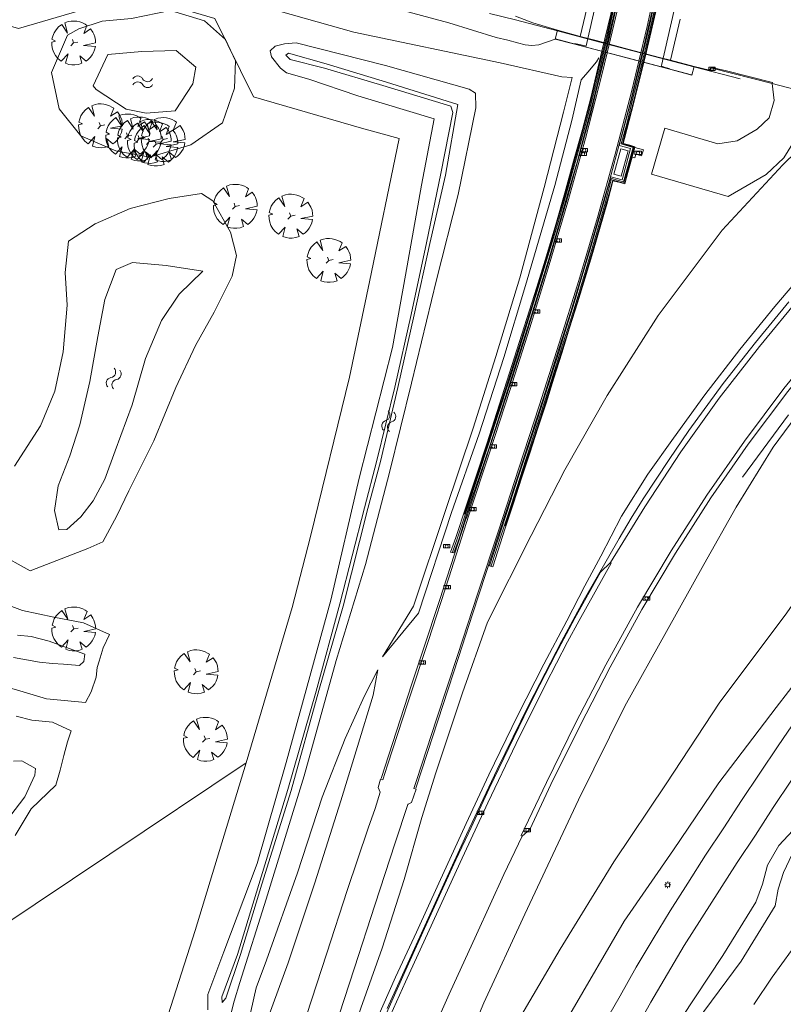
# Model space of a CAD drawing. Header units: metres. Extents: x 232777 to 233627, y 552866 to 554495.
# Tile 14 of 26: x 232894 to 233010, y 554177 to 554327. Entities that reach past the tile are written whole.
import ezdxf

# ---------------------------------------------------------------- set-up
doc = ezdxf.new("R2010")
doc.units = ezdxf.units.M
doc.linetypes.add('PHANTOM', pattern=[63.5, 31.75, -6.35, 6.35, -6.35, 6.35, -6.35])
doc.layers.get('0').update_dxf_attribs({"color": 251, "lineweight": 13})
for name, color, linetype, lineweight in [('B45_Kunstwerk_niveau1', 7, 'Continuous', 13), ('Q09_Vangrail', 251, 'BV-GELEIDERAIL', 13), ('Q20_Straatkolk_hart', 251, 'Continuous', 13), ('Q21_Lichtmast', 251, 'Continuous', 13), ('Q26_Boom', 76, 'Continuous', 13), ('S05_Water', 144, 'Continuous', 13), ('T01_Muur', 251, 'Continuous', 13), ('T02_Raster', 251, 'IE-TERREINAFSCHEIDING-KUNSTMATIG-OPEN', 13), ('T03_Hek', 251, 'IE-TERREINAFSCHEIDING-KUNSTMATIG-OPEN', 13), ('T09_Insteek_sloot', 144, 'Continuous', 13), ('T10_Cultuurscheiding', 251, 'Continuous', 13), ('T12_Taludlijn_Cultuurscheiding', 251, 'Continuous', 13), ('T13_Taludlijn', 251, 'Continuous', 13), ('T26_Onderdoorgang_topo', 251, 'Continuous', 13), ('V01_Kantgeslverh', 251, 'Continuous', 13), ('V25_Kantverharding_niveau1', 251, 'Continuous', 13), ('W11_Waterlijn', 144, 'Continuous', 13), ('W12_Damwand', 251, 'PHANTOM', 13)]:
    doc.layers.add(name, color=color, linetype=linetype, lineweight=lineweight)
doc.linetypes.add('BV-GELEIDERAIL', pattern='A,10,-3,[108,NLCS.SHX,S=1,R=0,X=0,Y=0],-3', length=16)
doc.linetypes.add('IE-TERREINAFSCHEIDING-KUNSTMATIG-OPEN', pattern='A,7,-1.5,[67,NLCS.SHX,S=0.75,R=0,X=0,Y=0],-1.5', length=10)

# ---------------------------------------------------------------- blocks, each defined once
blk = doc.blocks.new('Q21_Lichtmast')
at = {"color": 0}
for p, q in [((-0.5, 0.01), (-0.3, 0.01)), ((-0.35, 0.36), (-0.21, 0.22)), ((0.01, 0.5), (0.01, 0.3)), ((0.36, 0.35), (0.22, 0.21)), ((-0.22, -0.21), (-0.36, -0.35)), ((-0.01, -0.3), (-0.01, -0.5)), ((0.21, -0.22), (0.35, -0.36)), ((0.3, -0.01), (0.5, -0.01))]:
    blk.add_line(p, q, dxfattribs=at)
blk.add_circle((0, 0), 0.3, dxfattribs=at)
blk = doc.blocks.new('Q26_boom')
for p, q in [((-0.172, -0.178), (0, 0)), ((0, 0), (-0.073, 0.202)), ((0, 0), (0.259, 0.054))]:
    blk.add_line(p, q)
blk.add_lwpolyline([(0.698, 1.142), (0.803, 1.067), (0.615, 0.577), (1.026, 0.854), (1.16, 0.661), (1.226, 0.541), (1.288, 0.364), (1.326, 0.163), (1.334, 0.008), (0.612, -0.149), (1.322, -0.205), (1.272, -0.413), (1.206, -0.576), (1.124, -0.729), (1.018, -0.866), (0.879, -1.006), (0.757, -1.097), (0.372, -0.777), (0.504, -1.235), (0.298, -1.302), (0.082, -1.333), (-0.109, -1.33), (-0.285, -1.305), (-0.493, -1.238), (-0.337, -0.66), (-0.748, -1.103), (-0.952, -0.94), (-1.101, -0.761), (-1.211, -0.573), (-1.286, -0.371), (-1.327, -0.154), (-1.331, 0.059), (-1.097, 0.116), (-1.315, 0.224), (-1.265, 0.424), (-1.189, 0.609), (-1.067, 0.796), (-0.911, 0.972), (-0.722, 1.121), (-0.364, 0.596), (-0.537, 1.222), (-0.331, 1.299), (-0.145, 1.331), (0.046, 1.334), (0.193, 1.32), (0.372, 1.28), (0.549, 1.218)], close=True)
blk = doc.blocks.new('Q20_STRAATKOLK_HART')
at = {"color": 0}
for p, q in [((-0.5, 0.25), (-0.5, -0.25)), ((0.5, 0.25), (-0.5, 0.25)), ((0.5, 0.25), (0.5, -0.25)), ((0.5, -0.25), (-0.5, -0.25))]:
    blk.add_line(p, q, dxfattribs=at)
blk.add_circle((0, 0), 0.245, dxfattribs=at)
blk = doc.blocks.new('S05')
for centre, start, end in [((-0.75, 0.05), 28.0726, 151.9276), ((0.75, 0.85), 208.0726, 331.9276), ((-0.75, -0.85), 28.0726, 151.9276), ((0.75, -0.05), 208.0726, 331.9276)]:
    blk.add_arc(centre, 0.85, start, end)

msp = doc.modelspace()

# ---------------------------------------------------------------- linework, layer by layer
at = {"layer": 'B45_Kunstwerk_niveau1'}
msp.add_lwpolyline([(232994.35, 554326.93), (232992.91, 554320.66), (232996.48, 554319.74), (232996.13, 554318.4), (232992.58, 554319.36), (232978.37, 554323.11), (232975.35, 554323.88), (232975.71, 554325.24), (232979.19, 554324.29), (232980.42, 554329.62), (232976.8, 554330.57), (232977.39, 554332.77), (232979.73, 554332.14), (232994.62, 554328.19)], dxfattribs=at)
at = {"layer": 'Q09_Vangrail'}
for points in [[(232965.4, 554327.76), (232969.31, 554326.84)], [(232969.31, 554326.84), (232975.72, 554325.15)], [(232975.72, 554325.15), (232982.17, 554323.44)], [(232982.17, 554323.44), (232996.43, 554319.65)], [(232983.06, 554321.87), (232981.67, 554316.2)], [(232986.9, 554314.77), (232988.3, 554320.49)], [(232996.43, 554319.65), (233003.47, 554317.85)], [(232981.67, 554316.2), (232980.82, 554312.84)], [(232986.47, 554312.99), (232986.9, 554314.77)], [(232980.82, 554312.84), (232978.98, 554305.97)], [(232985.4, 554308.97), (232986.47, 554312.99)], [(232983.5, 554301.97), (232985.4, 554308.97)], [(232978.98, 554305.97), (232977.13, 554299.41)], [(232981.1, 554293.6), (232983.5, 554301.97)], [(232977.13, 554299.41), (232975.51, 554293.9)], [(232975.51, 554293.9), (232974.29, 554289.77)], [(232979.5, 554288.28), (232981.1, 554293.6)], [(232974.29, 554289.77), (232970.93, 554278.94)], [(232977.73, 554282.47), (232979.5, 554288.28)], [(233005.83, 554277.75), (233010.92, 554283.94)], [(232975.59, 554275.66), (232977.73, 554282.47)], [(232970.93, 554278.94), (232967.96, 554269.62)], [(233000.93, 554271.5), (233005.83, 554277.75)], [(232973.62, 554269.49), (232975.59, 554275.66)], [(232995.71, 554264.33), (233000.93, 554271.5)], [(232967.96, 554269.62), (232966.19, 554264.2)], [(232971.51, 554262.96), (232973.62, 554269.49)], [(233010.86, 554266.74), (233003.84, 554257.23)], [(232966.19, 554264.2), (232964, 554257.49)], [(232992.68, 554259.94), (232995.71, 554264.33)], [(232969.7, 554257.43), (232971.51, 554262.96)], [(232988.73, 554253.95), (232992.68, 554259.94)], [(232964, 554257.49), (232962.25, 554252.11)], [(232967.83, 554251.72), (232969.7, 554257.43)], [(232986.91, 554251), (232988.73, 554253.95)], [(232961.97, 554251.3), (232961.74, 554250.7)], [(232962.25, 554252.11), (232961.97, 554251.3)], [(232962.81, 554236.4), (232967.83, 554251.72)], [(232961.74, 554250.7), (232957.8, 554238.48)], [(232985.11, 554247.93), (232986.91, 554251)], [(232979.77, 554238.63), (232985.11, 554247.93)], [(232957.8, 554238.48), (232955.34, 554231.14)], [(232976.32, 554232.25), (232979.77, 554238.63)], [(232960.66, 554229.81), (232962.81, 554236.4)], [(232971.35, 554222.62), (232976.32, 554232.25)], [(232955.34, 554231.14), (232953.57, 554225.82)], [(232955.94, 554215.39), (232960.66, 554229.81)], [(232953.57, 554225.82), (232948.89, 554211.4)], [(232966.56, 554212.81), (232971.35, 554222.62)], [(232954.17, 554209.94), (232955.94, 554215.39)], [(232961.9, 554202.91), (232966.56, 554212.81)], [(232957.35, 554193.01), (232961.9, 554202.91)], [(232949.83, 554176.45), (232957.35, 554193.01)]]:
    msp.add_lwpolyline(points, dxfattribs=at)
at = {"layer": 'T01_Muur'}
for points in [[(232980.78, 554314.98), (232982.47, 554322.03)], [(232982.95, 554321.9), (232982.43, 554319.72)], [(232988.86, 554320.34), (232987.35, 554314.25)], [(232988, 554318.83), (232988.39, 554320.46)], [(232982.43, 554319.72), (232981.23, 554314.86)], [(232987.03, 554314.95), (232988, 554318.83)], [(232979.5, 554310.15), (232980.78, 554314.98)], [(232981.23, 554314.86), (232979.99, 554310.02)], [(232987.35, 554314.25), (232985.93, 554308.76)], [(232986.02, 554311.08), (232987.03, 554314.95)], [(232985.12, 554307.71), (232986.02, 554311.08)], [(232978.17, 554305.33), (232979.5, 554310.15)], [(232979.99, 554310.02), (232978.7, 554305.18)], [(232985.93, 554308.76), (232985.73, 554307.99)], [(232986.84, 554307.24), (232985.12, 554307.71)], [(232985.56, 554302.47), (232986.84, 554307.24)], [(232985.73, 554307.99), (232986.72, 554307.74)], [(232986.72, 554307.74), (232987.5, 554307.52)], [(232987.47, 554307.41), (232987.19, 554306.36)], [(232987.5, 554307.52), (232987.47, 554307.41)], [(232976.84, 554300.51), (232978.17, 554305.33)], [(232978.7, 554305.18), (232977.31, 554300.38)], [(232987.07, 554305.92), (232986.42, 554303.61)], [(232987.19, 554306.36), (232987.07, 554305.92)], [(232986.42, 554303.61), (232985.94, 554301.88)], [(232982.81, 554299.26), (232983.83, 554302.93)], [(232983.83, 554302.93), (232985.56, 554302.47)], [(232984.15, 554302.35), (232983.98, 554301.66)], [(232985.25, 554302.06), (232984.15, 554302.35)], [(232985.94, 554301.88), (232985.25, 554302.06)], [(232983.98, 554301.66), (232983.21, 554298.8)], [(232975.45, 554295.71), (232976.84, 554300.51)], [(232977.31, 554300.38), (232975.93, 554295.57)], [(232980.6, 554291.57), (232982.81, 554299.26)], [(232983.21, 554298.8), (232982.22, 554295.27)], [(232974.03, 554290.92), (232975.45, 554295.71)], [(232975.93, 554295.57), (232974.49, 554290.78)], [(232982.22, 554295.27), (232981.11, 554291.43)], [(232979.44, 554287.75), (232980.6, 554291.57)], [(232972.56, 554286.14), (232974.03, 554290.92)], [(232974.49, 554290.78), (232973.05, 554285.99)], [(232981.11, 554291.43), (232979.94, 554287.6)], [(232978.31, 554283.91), (232979.44, 554287.75)], [(232979.94, 554287.6), (232978.76, 554283.77)], [(232966.51, 554267.08), (232972.56, 554286.14)], [(232973.05, 554285.99), (232971.55, 554281.22)], [(232977.11, 554280.09), (232978.31, 554283.91)], [(232978.76, 554283.77), (232977.52, 554279.97)], [(232971.55, 554281.22), (232970.05, 554276.45)], [(232975.9, 554276.29), (232977.11, 554280.09)], [(232977.52, 554279.97), (232976.71, 554277.26)], [(232976.71, 554277.26), (232976.37, 554276.14)], [(232970.05, 554276.45), (232968.52, 554271.69)], [(232974.7, 554272.47), (232975.9, 554276.29)], [(232976.37, 554276.14), (232975.15, 554272.33)], [(232973.47, 554268.66), (232974.7, 554272.47)], [(232975.15, 554272.33), (232973.98, 554268.51)], [(232968.52, 554271.69), (232966.99, 554266.93)], [(232972.25, 554264.86), (232973.47, 554268.66)], [(232973.98, 554268.51), (232972.74, 554264.7)], [(232964.96, 554262.33), (232966.51, 554267.08)], [(232966.99, 554266.93), (232965.46, 554262.17)], [(232971.01, 554261.06), (232972.25, 554264.86)], [(232972.74, 554264.7), (232971.5, 554260.89)], [(232963.41, 554257.58), (232964.96, 554262.33)], [(232965.46, 554262.17), (232963.87, 554257.42)], [(232969.76, 554257.26), (232971.01, 554261.06)], [(232971.5, 554260.89), (232970.27, 554257.09)], [(232961.85, 554252.83), (232963.41, 554257.58)], [(232963.87, 554257.42), (232962.26, 554252.69)], [(232968.5, 554253.46), (232969.76, 554257.26)], [(232970.27, 554257.09), (232969.03, 554253.29)], [(232960.25, 554248.09), (232961.85, 554252.83)], [(232962.26, 554252.69), (232960.77, 554247.92)], [(232965.4, 554243.77), (232968.5, 554253.46)], [(232969.03, 554253.29), (232967.78, 554249.49)], [(232967.78, 554249.49), (232965.91, 554243.6)], [(232959.47, 554245.86), (232960.25, 554248.09)], [(232960.77, 554247.92), (232959.97, 554245.73)], [(232959.97, 554245.73), (232959.47, 554245.86)], [(232965.91, 554243.6), (232965.4, 554243.77)]]:
    msp.add_lwpolyline(points, dxfattribs=at)
at = {"layer": 'T02_Raster'}
for points in [[(232858.56, 554335.88), (232859.2, 554335.59), (232876.89, 554330.44), (232893.78, 554325.49), (232911.32, 554330.65), (232923.64, 554327.04), (232929.51, 554315.13), (232945.93, 554310.36), (232951.64, 554308.76), (232947.12, 554286.96), (232944.07, 554272.44), (232938.17, 554248.25), (232935.39, 554237.41), (232928.4, 554213.78), (232920.61, 554188.29), (232913.63, 554166.45)], [(232982.61, 554321.99), (232981.36, 554316.83), (232980.89, 554314.95), (232978.81, 554307.13), (232977.2, 554301.3), (232974.98, 554293.66), (232972.08, 554284.03), (232970.27, 554278.26), (232967.81, 554270.63), (232966.57, 554266.84), (232964.7, 554261.09), (232961.58, 554251.63)], [(232988.77, 554320.37), (232988.45, 554319.06), (232987.06, 554313.54), (232986.08, 554309.8), (232985.6, 554307.98), (232987.3, 554307.51), (232987.37, 554307.49), (232986.28, 554303.54), (232985.82, 554301.99), (232984.13, 554302.45), (232983.61, 554300.63), (232982.05, 554295.15), (232981.01, 554291.5), (232979.36, 554286.01), (232978.19, 554282.18), (232977, 554278.36), (232976.39, 554276.45), (232975.17, 554272.65), (232973.95, 554268.83), (232972.12, 554263.14), (232970.87, 554259.31), (232969, 554253.62), (232967.77, 554249.85)]]:
    msp.add_lwpolyline(points, dxfattribs=at)
at = {"layer": 'T03_Hek'}
for points in [[(232975.44, 554323.93), (232980.3, 554322.63)], [(232980.3, 554322.63), (232985.14, 554321.35)], [(232985.14, 554321.35), (232989.97, 554320.07)], [(232989.97, 554320.07), (232996.08, 554318.44)]]:
    msp.add_lwpolyline(points, dxfattribs=at)
at = {"layer": 'T09_Insteek_sloot'}
for points in [[(232899.93, 554313.29), (232903.23, 554309.17), (232908.55, 554306.87), (232913.75, 554305.95), (232919.99, 554307.79), (232924.76, 554311.16), (232926.63, 554316.44), (232926.77, 554320.6), (232925.23, 554323.81), (232922.02, 554326.65), (232916.89, 554328.25), (232910.92, 554327.01), (232906.46, 554326.61), (232902.93, 554325.46), (232901.19, 554324.51), (232898.78, 554318.81), (232899.93, 554313.29)], [(232925.96, 554175.16), (232926.54, 554177.56), (232927.43, 554180.4), (232931.43, 554193.07), (232937.18, 554211.82), (232942.07, 554229.36), (232946.52, 554243.97), (232950.17, 554257.94), (232953.53, 554271.56), (232957.33, 554287.25), (232960.6, 554300.27), (232963.28, 554313.44), (232963.24, 554315.69), (232962.27, 554316.29), (232949.56, 554319.88), (232935.96, 554323.3), (232934.19, 554323.16), (232932.81, 554322.79), (232932.02, 554322.1), (232932.25, 554321.2), (232933.62, 554319.48), (232934.49, 554318.74), (232937.91, 554317.78)], [(232937.91, 554317.78), (232945.34, 554315.28), (232956.95, 554311.78), (232955.05, 554301.66), (232952.61, 554287.98), (232950.64, 554277), (232945.54, 554257.11), (232941.27, 554238.52), (232934.47, 554213.83), (232930.07, 554198.47), (232924.96, 554185.03), (232922.54, 554178.54), (232922.55, 554176.21)], [(232893.14, 554258.93), (232897.12, 554265.07), (232899.31, 554270.34), (232900.53, 554276.33), (232901.15, 554283.41), (232900.87, 554288.39), (232901.38, 554293.16), (232905.4, 554295.79), (232910.72, 554298.12), (232916.68, 554299.65), (232921.61, 554300.39), (232923.3, 554299.29), (232926.02, 554294.53), (232926.89, 554290.97), (232926.26, 554287.83), (232923.5, 554282.37), (232920.67, 554277.29), (232917.69, 554270.91), (232914.32, 554262.79), (232910.55, 554255.2), (232908.71, 554251.37), (232906.59, 554247.4), (232904.29, 554246.4), (232895.54, 554243.03)], [(232895.54, 554243.03), (232890.56, 554245.73)], [(232889.84, 554238.63), (232894.38, 554236.95), (232899.11, 554235.97), (232903.64, 554235.11), (232907.61, 554233.3), (232906.66, 554231.3), (232906.01, 554229.28), (232905.72, 554228.28), (232905.59, 554226.81), (232904.82, 554224.58), (232903.97, 554222.97)], [(232903.97, 554222.97), (232898.03, 554223.54), (232893.95, 554224.76), (232890.22, 554225.83)], [(232893.42, 554220.9), (232895.81, 554220.29), (232898.95, 554220.01), (232901.75, 554218.67)], [(232901.75, 554218.67), (232901.23, 554217.01)], [(232901.23, 554217.01), (232900.67, 554214.9), (232900.11, 554212.68), (232899.45, 554210.39), (232895.68, 554206.8), (232893.26, 554202.75)]]:
    msp.add_lwpolyline(points, dxfattribs=at)
at = {"layer": 'T10_Cultuurscheiding'}
msp.add_lwpolyline([(232928.4, 554213.78), (232920.61, 554188.29), (232913.63, 554166.45), (232906.62, 554144.58), (232898.14, 554119.91), (232894.87, 554117.78), (232892.35, 554120.69), (232881.02, 554145.32), (232867.73, 554173.21), (232907.63, 554199.9), (232928.4, 554213.78)], dxfattribs=at)
at = {"layer": 'T12_Taludlijn_Cultuurscheiding'}
for points in [[(232975.35, 554323.88), (232972.88, 554323.01), (232971.82, 554322.9), (232970.82, 554323.02), (232969.65, 554323.33), (232968.16, 554323.72), (232966.4, 554324.14), (232959.19, 554326.38), (232949.57, 554328.95), (232939.16, 554331.55), (232929.06, 554334.05), (232919.84, 554336.56), (232911.04, 554339.06), (232902.42, 554341.5), (232893.34, 554343.84), (232886.41, 554346.01), (232859.04, 554353.16)], [(232949.12, 554229.9), (232953.8, 554237.64), (232958.65, 554252.04), (232962.88, 554264.69), (232966.36, 554275.63), (232969.98, 554287.57), (232973.68, 554301.3), (232976.61, 554312.8), (232977.93, 554318.07)], [(233013.98, 554289.37), (233008.78, 554283.23), (233003.45, 554276.68), (232998.11, 554269.79), (232993.37, 554263.2), (232989.46, 554257.7), (232985.47, 554251.32), (232982.29, 554245.24), (232979.88, 554240.7), (232977.12, 554235.39), (232973.64, 554228.83), (232969.64, 554220.96), (232965.28, 554211.99), (232961.85, 554204.59), (232957.69, 554195.51), (232954.29, 554188.04), (232951.11, 554181.22), (232947.46, 554172.91)], [(233046.68, 554288.92), (233046.24, 554282.53), (233044.9, 554270.66), (233042.16, 554259.66), (233038.16, 554248.17), (233034.39, 554239.87), (233026.8, 554226.45), (233019.13, 554214.45), (233013.46, 554206.05), (233011.52, 554203.49), (233009.39, 554201.22), (233007.67, 554198.21), (233006.87, 554195.32), (233005.87, 554192.59), (233000.84, 554184.48), (232994.53, 554174.92), (232989.21, 554164.7), (232981.61, 554153.17), (232975.46, 554138.26), (232969.36, 554124.37), (232964.67, 554111.83), (232961.17, 554102.48), (232959.54, 554092.59)], [(232958.27, 554162.38), (232964.54, 554177.28), (232970.77, 554190.77), (232978.93, 554208.16), (232985.98, 554222.42), (232992.27, 554233.77), (232997.99, 554243.95), (233002.89, 554252.71), (233008.51, 554261.83), (233014.72, 554270.16), (233019.79, 554276.15), (233022.81, 554278.52), (233025.37, 554280.48), (233026.44, 554281.6), (233028.48, 554283.35), (233030.35, 554285.3), (233030.89, 554286.2), (233030.98, 554286.49)], [(232977.61, 554175.54), (232985.86, 554189.73), (232993.36, 554200.59), (233000.26, 554210.77), (233008.96, 554222.21), (233016.48, 554231.94), (233023.79, 554243.94), (233027.61, 554251.61), (233028.44, 554256.85), (233029.62, 554263.32)], [(232917.49, 554131.2), (232919.33, 554136.48), (232923.88, 554149.96), (232928.33, 554164.24), (232930.97, 554173), (232934.75, 554183.36), (232938.83, 554195.56), (232942.75, 554208.02), (232945.33, 554216.3), (232947.67, 554224.09), (232948.39, 554227.95)]]:
    msp.add_lwpolyline(points, dxfattribs=at)
at = {"layer": 'T13_Taludlijn'}
for points in [[(232856.28, 554351.2), (232859.71, 554350.44), (232869.03, 554348.08), (232873.17, 554346.88), (232890.32, 554341.7), (232900.15, 554338.69), (232912.41, 554335.33), (232920.48, 554332.84), (232928.35, 554330.18), (232931.64, 554328.65), (232944.73, 554324.95), (232967.01, 554320.26), (232976.4, 554318.15), (232977.93, 554318.07)], [(232949.12, 554229.9), (232954.6, 554236.58), (232959.59, 554251.9), (232963.83, 554263.83), (232967.55, 554275.46), (232970.86, 554286.39), (232975.3, 554301.63), (232977.88, 554311.51), (232979.33, 554317.71), (232980.33, 554318.85), (232981.65, 554320.43), (232981.98, 554321.05)], [(233019.97, 554313.57), (233016.65, 554310.71), (233014.25, 554308.93), (233009.99, 554304.74), (233000.77, 554294.81), (232991.05, 554281.82), (232983.27, 554269.67), (232976.85, 554258.36), (232971.71, 554248.36), (232965.08, 554235.18), (232961.26, 554224.43), (232957.22, 554212.26), (232955.09, 554205.47), (232952.41, 554196.05), (232949.04, 554185.62), (232945.82, 554176.47), (232942.44, 554166.48), (232938.68, 554156.82), (232936.55, 554151.4), (232934.9, 554146.02), (232933.16, 554141.45), (232932.68, 554139.25)], [(233048.24, 554286.57), (233047.79, 554281.87), (233046.85, 554270.89), (233043.74, 554258.47), (233039.9, 554247.73), (233035.81, 554239.02), (233029.27, 554226.44), (233020.62, 554212.94), (233016.06, 554205.54), (233014.27, 554203.69), (233013.15, 554202.04), (233011.39, 554199.92), (233010.06, 554197.13), (233009.29, 554194.59), (233008.8, 554192.03), (233003.66, 554183.62), (232995.77, 554173.05), (232990.69, 554164.1), (232983.18, 554151.61), (232977.05, 554138.22), (232970.49, 554123.97), (232966.28, 554111.88), (232962.34, 554101.72), (232959.54, 554092.59)], [(232943.39, 554122.72), (232949.13, 554135.25), (232953.93, 554145.01), (232961.08, 554158.96), (232968.77, 554172.92), (232976.14, 554185.45), (232984.28, 554198.74), (232992.24, 554210.63), (233000.42, 554223.03), (233010.32, 554236.25), (233018.01, 554247.15), (233023.96, 554256.7), (233029.62, 554263.32)], [(232917.49, 554131.2), (232918.5, 554136.32), (232922.44, 554150.63), (232926.29, 554164.79), (232927.82, 554170.71), (232928.61, 554173.93), (232929.9, 554179.59), (232931.46, 554183.77), (232936.2, 554197.09), (232939.96, 554208.57), (232943.44, 554217.48), (232946.37, 554224), (232948.39, 554227.95)]]:
    msp.add_lwpolyline(points, dxfattribs=at)
at = {"layer": 'T26_Onderdoorgang_topo'}
for points in [[(232979.98, 554332.07), (232979.95, 554331.98), (232981.44, 554331.57), (232982.05, 554331.41), (232982.02, 554331.31), (232980.1, 554322.89), (232980.08, 554322.79), (232979.48, 554322.95), (232978.36, 554323.23), (232978.33, 554323.12)], [(232982.47, 554322.03), (232984.27, 554329.56), (232984.55, 554330.86)], [(232984.66, 554330.83), (232984.58, 554330.5), (232983.26, 554324.66), (232982.61, 554321.99)], [(232982.77, 554321.95), (232983.42, 554324.62), (232984.49, 554329.51), (232984.78, 554330.8)], [(232985, 554330.74), (232984.73, 554329.45), (232983.6, 554324.58), (232982.95, 554321.9)], [(232985.12, 554330.71), (232983.57, 554323.94), (232983.06, 554321.87)], [(232983.27, 554321.82), (232984.78, 554328.18), (232985.32, 554330.66)], [(232990.13, 554329.38), (232989.35, 554325.79), (232988.09, 554320.54)], [(232988.3, 554320.49), (232988.95, 554323.16), (232990.35, 554329.32)], [(232988.39, 554320.46), (232988.93, 554322.71), (232989.87, 554326.6), (232990.44, 554329.3)], [(232990.66, 554329.24), (232990.05, 554326.56), (232989.13, 554322.67), (232988.57, 554320.42)], [(232990.83, 554329.19), (232990.22, 554326.52), (232989.31, 554322.62), (232988.77, 554320.37)], [(232990.91, 554329.17), (232990.68, 554328.11), (232989.05, 554321.12), (232988.86, 554320.34)], [(232992.65, 554319.34), (232992.68, 554319.42), (232992.08, 554319.57), (232991.71, 554319.7), (232991.5, 554319.75), (232991.52, 554319.85), (232993.44, 554328.28), (232993.46, 554328.36), (232993.73, 554328.33), (232994.07, 554328.24), (232994.66, 554328.09), (232996.46, 554328.55), (232996.44, 554328.66)]]:
    msp.add_lwpolyline(points, dxfattribs=at)
at = {"layer": 'V01_Kantgeslverh'}
for points in [[(232975.71, 554325.24), (232971.95, 554326.34), (232969.34, 554327.4)], [(232937.56, 554175.35), (232940.66, 554184.86), (232943.75, 554194.37), (232946.95, 554203.85), (232947.97, 554206.86), (232948.73, 554209.35), (232948.43, 554210.03), (232948.83, 554211.34), (232949.14, 554211.23), (232949.85, 554213.42), (232952.96, 554222.92), (232956.08, 554232.42), (232959.18, 554241.93), (232962.26, 554251.45), (232965.37, 554260.95), (232968.46, 554270.46), (232971.49, 554279.99), (232974.46, 554289.54), (232977.28, 554299.13), (232979.98, 554308.77), (232982.47, 554318.45), (232983.27, 554321.82)], [(232988.09, 554320.54), (232987.01, 554316.06), (232984.49, 554306.4), (232981.79, 554296.77), (232978.94, 554287.19), (232975.98, 554277.64), (232972.94, 554268.12), (232969.85, 554258.61), (232966.74, 554249.11), (232963.62, 554239.61), (232960.49, 554230.11), (232957.37, 554220.61), (232954.27, 554211.1), (232953.86, 554209.91), (232954.23, 554209.81), (232953.53, 554207.78), (232952.99, 554207.51), (232952.94, 554207.44), (232951.02, 554201.64), (232947.93, 554192.13), (232944.84, 554182.62), (232941.75, 554173.11)], [(232999.04, 554319.49), (232998.85, 554319.14), (232996.48, 554319.74)], [(232999.04, 554319.49), (232999.17, 554319.57), (233001.43, 554319.05), (233008.39, 554317.28), (233008.34, 554317.13)], [(233008.34, 554317.13), (232999.19, 554319.47), (232999.04, 554319.49)], [(233014.11, 554316.28), (233014.13, 554314.6), (233012.1, 554309.01), (233010.14, 554305.85), (233007.46, 554303.3), (233001.68, 554299.94), (232990, 554303.36), (232992.03, 554310.32), (233000.1, 554307.94), (233003.04, 554308.41), (233006.09, 554310.21), (233007.92, 554311.93), (233008.67, 554314.54), (233008.34, 554317.13)], [(233013.3, 554316.28), (233011.64, 554316.29), (233008.34, 554317.13)], [(232985.37, 554307.18), (232986.49, 554306.89), (232985.42, 554303.04), (232984.31, 554303.33), (232985.37, 554307.18)], [(232987.47, 554307.41), (232988.79, 554307.05), (232988.48, 554306.12), (232987.64, 554306.37), (232987.46, 554305.81), (232987.07, 554305.92), (232987.19, 554306.36), (232987.47, 554307.41)], [(232983.76, 554244.25), (232989.01, 554252.76), (232994.48, 554261.13), (233000.29, 554269.26), (233006.45, 554277.14), (233012.78, 554284.86), (233019.44, 554292.32), (233021.34, 554294.42), (233022.01, 554295.55), (233022.64, 554296.65)], [(232970.37, 554202.62), (232970.19, 554202.7), (232970.2, 554202.73), (232974.06, 554210.83), (232978.47, 554219.81), (232983.06, 554228.71), (232987.88, 554237.47), (232993.01, 554246.07), (232998.42, 554254.5), (233004.14, 554262.73), (233010.15, 554270.73), (233016.46, 554278.5), (233021.08, 554283.46), (233023.29, 554281.68), (233023.92, 554282.37)], [(233024.33, 554281.99), (233023.21, 554280.65), (233021.05, 554282.56), (233017.05, 554278.02), (233010.74, 554270.27), (233004.73, 554262.29), (232999.03, 554254.09), (232993.64, 554245.7), (232988.54, 554237.11), (232983.73, 554228.34), (232979.15, 554219.47), (232974.73, 554210.5), (232971.52, 554203.68), (232970.37, 554202.62)], [(232921.69, 554110.2), (232921.75, 554110.18), (232922.46, 554109.98), (232922.65, 554110.45), (232924.62, 554115.31), (232925.78, 554118.14), (232929.41, 554126.87), (232933.25, 554136.08), (232936.12, 554142.83), (232936.55, 554143.83), (232940.51, 554153.02), (232944.5, 554162.19), (232948.52, 554171.34), (232952.6, 554180.47), (232956.75, 554189.57), (232960.91, 554198.65), (232965.13, 554207.72), (232969.43, 554216.75), (232973.87, 554225.71), (232977.22, 554232.19), (232978.99, 554235.47), (232983.87, 554244.19), (232983.76, 554244.25)], [(232948.73, 554173.54), (232950.91, 554178.48), (232953.08, 554183.25), (232955.74, 554189.16), (232958.05, 554194.19), (232960.28, 554199.02), (232962.57, 554203.95), (232965.34, 554209.88), (232967.55, 554214.51), (232970.6, 554220.81), (232973.01, 554225.69), (232975.43, 554230.26), (232978.34, 554235.83), (232982.24, 554242.81), (232983.76, 554244.25)], [(232982.78, 554174.03), (232985.23, 554178.38), (232987.68, 554182.74), (232990.26, 554187.03), (232992.86, 554191.29), (232995.56, 554195.5), (232998.23, 554199.73), (233000.99, 554203.9), (233003.71, 554208.09), (233006.5, 554212.24), (233009.29, 554216.4), (233012.1, 554220.53)], [(233011.3, 554211.18), (233008.53, 554207.02), (233005.81, 554202.82), (233003.06, 554198.65), (233000.34, 554194.45), (232997.67, 554190.22), (232995, 554186), (232992.43, 554181.7), (232989.9, 554177.39), (232987.46, 554173.03)], [(232970.37, 554202.62), (232967.56, 554196.81), (232963.41, 554187.71), (232959.27, 554178.61), (232955.2, 554169.47), (232951.11, 554160.35), (232947.14, 554151.17), (232943.17, 554141.99), (232942.84, 554141.24), (232940.86, 554136.52), (232936.97, 554127.3), (232933.25, 554118.36), (232932.61, 554116.82), (232928.8, 554107.57), (232925.15, 554098.26), (232921.51, 554088.95), (232917.9, 554079.62), (232914.29, 554070.3), (232910.71, 554060.96), (232907.23, 554051.59), (232903.77, 554042.21), (232900.42, 554032.78), (232897.04, 554023.37), (232896.29, 554021.2)], [(233005.56, 554177.06), (233008.37, 554181.19), (233011.29, 554185.25)]]:
    msp.add_lwpolyline(points, dxfattribs=at)
at = {"layer": 'V25_Kantverharding_niveau1'}
msp.add_lwpolyline([(232992.91, 554320.66), (232991.25, 554321.1), (232986.41, 554322.38), (232981.58, 554323.66), (232979.19, 554324.29)], dxfattribs=at)
at = {"layer": 'W11_Waterlijn'}
for points in [[(232920.27, 554317.1), (232917.57, 554312.99), (232913.16, 554312.64), (232910.12, 554313.25), (232905.56, 554316.24), (232905.09, 554316.79), (232907.32, 554321.57), (232912.54, 554321.99), (232917.76, 554322.18), (232920.72, 554319.63), (232920.27, 554317.1)], [(232959.8, 554312.73), (232959.5, 554313.68), (232949.18, 554316.83), (232940.27, 554319.46), (232935.05, 554320.8), (232934.42, 554321.43), (232934.8, 554321.77), (232940.52, 554320.13), (232949.72, 554317.35), (232960.55, 554313.92), (232958.69, 554303.17), (232956.29, 554292.82), (232953.91, 554281.94), (232951.46, 554270.91), (232948.81, 554259.65), (232946.9, 554252.49), (232943.15, 554237.63), (232939.45, 554224.81), (232935.22, 554209.6), (232930.74, 554195.35), (232927.51, 554184.63), (232925.27, 554177.99), (232924.71, 554177.35), (232924.68, 554178.22), (232927.05, 554184.65), (232930.31, 554195.3), (232934.7, 554209.73), (232939.04, 554224.72), (232942.64, 554237.99), (232946.39, 554252.61), (232948.24, 554259.79), (232951.01, 554270.92), (232953.46, 554282.02), (232955.82, 554292.88), (232957.98, 554303.42), (232959.8, 554312.73)], [(232899.9, 554249.22), (232899.23, 554252.17), (232899.8, 554255.93), (232901.58, 554260.51), (232903.07, 554265.2), (232904.6, 554271.8), (232905.83, 554278.66), (232906.89, 554284.26), (232908.63, 554288.83), (232911.11, 554289.89), (232916.21, 554289.47), (232921.79, 554288.58), (232918.18, 554285.08), (232915.53, 554281.06), (232913.09, 554275.29), (232911.06, 554268.28), (232908.46, 554261.28), (232906.89, 554256.93), (232905.1, 554253.67), (232903.26, 554251.2), (232901.12, 554249.31), (232899.9, 554249.22)], [(232893.63, 554233.24), (232895.67, 554233.02), (232898.41, 554232.31), (232900.92, 554231.39), (232903.83, 554230.31), (232903.68, 554229.19), (232903.02, 554228.62), (232900.59, 554228.81), (232898.93, 554228.93), (232896.96, 554229.11), (232893.01, 554229.82)], [(232892.98, 554214.05), (232894.29, 554214.08), (232896.35, 554212.94), (232896.22, 554211.9), (232894.74, 554208.65), (232892.43, 554205.62)]]:
    msp.add_lwpolyline(points, dxfattribs=at)
at = {"layer": 'W12_Damwand'}
for points in [[(232982.24, 554319.77), (232982.77, 554321.95)], [(232988.57, 554320.42), (232988.17, 554318.78)], [(232981.02, 554314.92), (232982.24, 554319.77)], [(232988.17, 554318.78), (232987.19, 554314.9)], [(232979.75, 554310.08), (232981.02, 554314.92)], [(232987.19, 554314.9), (232986.24, 554311.02)], [(232978.45, 554305.25), (232979.75, 554310.08)], [(232986.24, 554311.02), (232985.52, 554308.33)], [(232985.52, 554308.33), (232985.42, 554307.94)], [(232985.42, 554307.94), (232987.2, 554307.42)], [(232987.2, 554307.42), (232985.77, 554302.16)], [(232977.09, 554300.44), (232978.45, 554305.25)], [(232983.93, 554302.68), (232982.96, 554298.95)], [(232985.77, 554302.16), (232983.93, 554302.68)], [(232975.7, 554295.64), (232977.09, 554300.44)], [(232982.96, 554298.95), (232981.79, 554294.86)], [(232974.27, 554290.85), (232975.7, 554295.64)], [(232981.79, 554294.86), (232979.82, 554288.1)], [(232972.8, 554286.07), (232974.27, 554290.85)], [(232979.82, 554288.1), (232978.19, 554282.71)], [(232971.32, 554281.29), (232972.8, 554286.07)], [(232978.19, 554282.71), (232976.49, 554277.4)], [(232969.85, 554276.51), (232971.32, 554281.29)], [(232976.49, 554277.4), (232974.79, 554271.99)], [(232968.32, 554271.75), (232969.85, 554276.51)], [(232966.76, 554267), (232968.32, 554271.75)], [(232974.79, 554271.99), (232972.65, 554265.29)], [(232965.22, 554262.25), (232966.76, 554267)], [(232972.65, 554265.29), (232970.46, 554258.54)], [(232963.65, 554257.5), (232965.22, 554262.25)], [(232962.09, 554252.75), (232963.65, 554257.5)], [(232970.46, 554258.54), (232968.72, 554253.14)], [(232960.51, 554248.01), (232962.09, 554252.75)], [(232968.72, 554253.14), (232967.16, 554248.42)], [(232967.16, 554248.42), (232965.62, 554243.75)], [(232959.74, 554245.84), (232960.51, 554248.01)]]:
    msp.add_lwpolyline(points, dxfattribs=at)

# ---------------------------------------------------------------- block references
at = {"layer": 'Q20_Straatkolk_hart'}
for p in [(232999.21, 554319.37), (232979.62, 554306.42), (232979.79, 554306.99), (232987.98, 554306.57), (232975.84, 554293.27), (232972.51, 554282.45), (232969.03, 554271.4), (232965.96, 554261.93), (232962.83, 554252.39), (232958.87, 554246.74), (232958.94, 554240.52), (232989.24, 554238.8), (232955.17, 554229.06), (232964.01, 554206.2), (232971.13, 554203.57)]:
    msp.add_blockref('Q20_STRAATKOLK_HART', p, dxfattribs=at)
at = {"layer": 'Q21_Lichtmast'}
msp.add_blockref('Q21_Lichtmast', (232992.47, 554195.24), dxfattribs=at)
at = {"layer": 'Q26_Boom', "xscale": 2.5, "yscale": 2.5, "zscale": 2.5}
for p in [(232902.14, 554323.3), (232906.23, 554310.7), (232910.36, 554309.15), (232912.13, 554308.7), (232913.65, 554308.32), (232914.67, 554307.92), (232915.76, 554308.61), (232926.73, 554298.45), (232935.17, 554296.95), (232940.95, 554290.23), (232902.17, 554234.16), (232920.78, 554227.65), (232922.19, 554217.38)]:
    msp.add_blockref('Q26_boom', p, dxfattribs=at)
at = {"layer": 'S05_Water'}
for p, rotation in [((232912.64, 554317.4), 0.9339318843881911), ((232908.25, 554272.26), 71.30777992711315), ((232950.06, 554265.76), 77.05605778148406)]:
    msp.add_blockref('S05', p, dxfattribs=dict(at, rotation=rotation))

doc.saveas('drawing.dxf')
